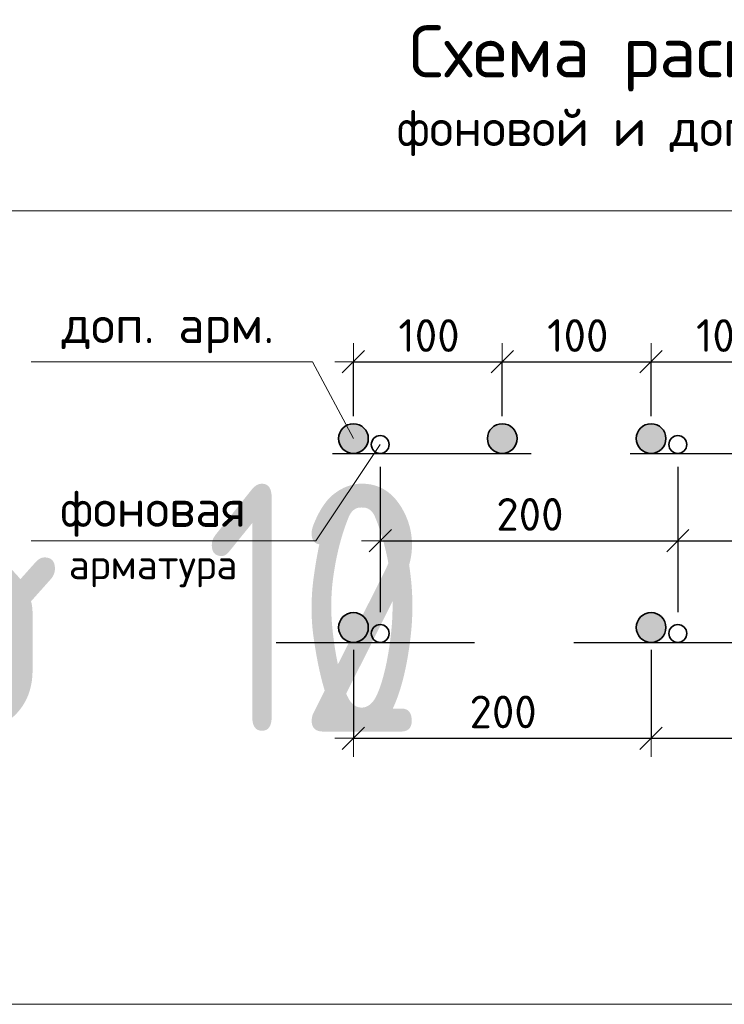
# Model space of a CAD drawing. Header units: metres. Extents: x -38 to 97, y -15 to 21.
# Tile 101 of 111: x 75.806 to 76.516, y 7.672 to 8.665. Entities that reach past the tile are written whole.
import ezdxf

# ---------------------------------------------------------------- set-up
doc = ezdxf.new("R2010")
doc.units = ezdxf.units.M
doc.header["$PDMODE"] = 65
doc.linetypes.add('______2', pattern=[0.27, 0.2, -0.07])
doc.layers.add('XR$4$_3898', color=7, linetype='Continuous')
doc.layers.add('XR$6$_3898', color=7, linetype='Continuous')
doc.layers.add('XR$4$Размерная линия_ общее', color=7, linetype='Continuous', lineweight=13)
doc.layers.add('XR$6$Размерная линия_ общее', color=7, linetype='Continuous', lineweight=13)
doc.styles.add('ISOCPEUR', font='txt')
doc.dimstyles.new('DIMSTYLE_10', dxfattribs={"dimtxt": 0.033, "dimasz": 0.0375, "dimexe": 0, "dimexo": 0, "dimgap": 0.0165, "dimtad": 2, "dimdec": 0, "dimlfac": 1000, "dimrnd": 1, "dimzin": 12, "dimdsep": 46, "dimtxsty": 'ISOCPEUR', "dimblk1": 'ALL_ML_STRICH', "dimblk2": 'ALL_ML_STRICH', "dimsah": 1, "dimcen": 0, "dimclrd": 7, "dimclre": 256, "dimclrt": 7, "dimadec": 0, "dimazin": 0, "dimtfac": 1, "dimtdec": 0, "dimtix": 1, "dimtmove": 2, "dimatfit": 3, "dimfxl": 0, "dimtzin": 0, "dimlwd": 0, "dimlwe": -3, "dimarcsym": 0})

# ---------------------------------------------------------------- blocks, each defined once
blk = doc.blocks.new('ALL_ML_STRICH')
at = {"color": 0, "linetype": 'ByBlock', "lineweight": -2}
for p, q in [((-0.3, -0.3), (0.3, 0.3)), ((0, -0.5), (0, 0.5)), ((-1, 0), (0.5, 0))]:
    blk.add_line(p, q, dxfattribs=at)
blk = doc.blocks.new('*D139')
at = {"layer": 'DEFPOINTS', "color": 7, "linetype": 'Continuous', "lineweight": 13, "transparency": 33554687}
for p in [(76.14196, 8.31961), (76.14196, 8.24218), (76.29196, 8.24218)]:
    blk.add_point(p, dxfattribs=at)
at = {"layer": 'XR$4$Размерная линия_ общее', "color": 253, "linetype": 'Continuous', "lineweight": -2, "true_color": 0xa0a0a0, "transparency": 33554687}
for p, q in [((76.14196, 8.26468), (76.14196, 8.31961)), ((76.29196, 8.26468), (76.29196, 8.31961))]:
    blk.add_line(p, q, dxfattribs=at)
at = {"layer": 'XR$4$Размерная линия_ общее', "color": 7, "linetype": 'Continuous', "lineweight": -2, "transparency": 33554687}
blk.add_line((76.14196, 8.31961), (76.29196, 8.31961), dxfattribs=at)
at = {"layer": 'XR$4$Размерная линия_ общее', "color": 7, "linetype": 'Continuous', "lineweight": 13, "transparency": 33554687, "xscale": 0.0375, "yscale": 0.0375, "zscale": 0.0375, "rotation": 180}
blk.add_blockref('ALL_ML_STRICH', (76.14196, 8.31961), dxfattribs=at)
at = {"layer": 'XR$4$Размерная линия_ общее', "color": 7, "linetype": 'Continuous', "lineweight": 13, "transparency": 33554687, "xscale": 0.0375, "yscale": 0.0375, "zscale": 0.0375}
blk.add_blockref('ALL_ML_STRICH', (76.29196, 8.31961), dxfattribs=at)
at = {"layer": 'XR$4$Размерная линия_ общее', "color": 7, "linetype": 'Continuous', "lineweight": 13, "transparency": 33554687, "insert": (76.18726, 8.36261), "char_height": 0.033, "width": 0.00165, "attachment_point": 1, "line_spacing_factor": 0.60241, "style": 'ISOCPEUR'}
blk.add_mtext('100', dxfattribs=at)
blk = doc.blocks.new('*D140')
at = {"layer": 'DEFPOINTS', "color": 7, "linetype": 'Continuous', "lineweight": 13, "transparency": 33554687}
for p in [(76.29196, 8.31961), (76.29196, 8.24218), (76.44196, 8.24218)]:
    blk.add_point(p, dxfattribs=at)
at = {"layer": 'XR$4$Размерная линия_ общее', "color": 253, "linetype": 'Continuous', "lineweight": -2, "true_color": 0xa0a0a0, "transparency": 33554687}
for p, q in [((76.29196, 8.26468), (76.29196, 8.31961)), ((76.44196, 8.26468), (76.44196, 8.31961))]:
    blk.add_line(p, q, dxfattribs=at)
at = {"layer": 'XR$4$Размерная линия_ общее', "color": 7, "linetype": 'Continuous', "lineweight": -2, "transparency": 33554687}
blk.add_line((76.29196, 8.31961), (76.44196, 8.31961), dxfattribs=at)
at = {"layer": 'XR$4$Размерная линия_ общее', "color": 7, "linetype": 'Continuous', "lineweight": 13, "transparency": 33554687, "xscale": 0.0375, "yscale": 0.0375, "zscale": 0.0375, "rotation": 180}
blk.add_blockref('ALL_ML_STRICH', (76.29196, 8.31961), dxfattribs=at)
at = {"layer": 'XR$4$Размерная линия_ общее', "color": 7, "linetype": 'Continuous', "lineweight": 13, "transparency": 33554687, "xscale": 0.0375, "yscale": 0.0375, "zscale": 0.0375}
blk.add_blockref('ALL_ML_STRICH', (76.44196, 8.31961), dxfattribs=at)
at = {"layer": 'XR$4$Размерная линия_ общее', "color": 7, "linetype": 'Continuous', "lineweight": 13, "transparency": 33554687, "insert": (76.33726, 8.36261), "char_height": 0.033, "width": 0.00165, "attachment_point": 1, "line_spacing_factor": 0.60241, "style": 'ISOCPEUR'}
blk.add_mtext('100', dxfattribs=at)
blk = doc.blocks.new('*D141')
at = {"layer": 'DEFPOINTS', "color": 7, "linetype": 'Continuous', "lineweight": 13, "transparency": 33554687}
for p in [(76.44196, 8.31961), (76.44196, 8.24218), (76.59196, 8.24218)]:
    blk.add_point(p, dxfattribs=at)
at = {"layer": 'XR$4$Размерная линия_ общее', "color": 253, "linetype": 'Continuous', "lineweight": -2, "true_color": 0xa0a0a0, "transparency": 33554687}
for p, q in [((76.44196, 8.26468), (76.44196, 8.31961)), ((76.59196, 8.26468), (76.59196, 8.31961))]:
    blk.add_line(p, q, dxfattribs=at)
at = {"layer": 'XR$4$Размерная линия_ общее', "color": 7, "linetype": 'Continuous', "lineweight": -2, "transparency": 33554687}
blk.add_line((76.44196, 8.31961), (76.59196, 8.31961), dxfattribs=at)
at = {"layer": 'XR$4$Размерная линия_ общее', "color": 7, "linetype": 'Continuous', "lineweight": 13, "transparency": 33554687, "xscale": 0.0375, "yscale": 0.0375, "zscale": 0.0375, "rotation": 180}
blk.add_blockref('ALL_ML_STRICH', (76.44196, 8.31961), dxfattribs=at)
at = {"layer": 'XR$4$Размерная линия_ общее', "color": 7, "linetype": 'Continuous', "lineweight": 13, "transparency": 33554687, "xscale": 0.0375, "yscale": 0.0375, "zscale": 0.0375}
blk.add_blockref('ALL_ML_STRICH', (76.59196, 8.31961), dxfattribs=at)
at = {"layer": 'XR$4$Размерная линия_ общее', "color": 7, "linetype": 'Continuous', "lineweight": 13, "transparency": 33554687, "insert": (76.48726, 8.36261), "char_height": 0.033, "width": 0.00165, "attachment_point": 1, "line_spacing_factor": 0.60241, "style": 'ISOCPEUR'}
blk.add_mtext('100', dxfattribs=at)
blk = doc.blocks.new('*D145')
at = {"layer": 'DEFPOINTS', "color": 7, "linetype": 'Continuous', "lineweight": 13, "transparency": 33554687}
for p in [(76.16896, 8.23618), (76.46896, 8.23618), (76.16896, 8.13924)]:
    blk.add_point(p, dxfattribs=at)
at = {"layer": 'XR$4$Размерная линия_ общее', "color": 253, "linetype": 'Continuous', "lineweight": -2, "true_color": 0xa0a0a0, "transparency": 33554687}
for p, q in [((76.16896, 8.21368), (76.16896, 8.13924)), ((76.46896, 8.21368), (76.46896, 8.13924))]:
    blk.add_line(p, q, dxfattribs=at)
at = {"layer": 'XR$4$Размерная линия_ общее', "color": 7, "linetype": 'Continuous', "lineweight": -2, "transparency": 33554687}
blk.add_line((76.16896, 8.13924), (76.46896, 8.13924), dxfattribs=at)
at = {"layer": 'XR$4$Размерная линия_ общее', "color": 7, "linetype": 'Continuous', "lineweight": 13, "transparency": 33554687, "xscale": 0.0375, "yscale": 0.0375, "zscale": 0.0375, "rotation": 180}
blk.add_blockref('ALL_ML_STRICH', (76.16896, 8.13924), dxfattribs=at)
at = {"layer": 'XR$4$Размерная линия_ общее', "color": 7, "linetype": 'Continuous', "lineweight": 13, "transparency": 33554687, "xscale": 0.0375, "yscale": 0.0375, "zscale": 0.0375}
blk.add_blockref('ALL_ML_STRICH', (76.46896, 8.13924), dxfattribs=at)
at = {"layer": 'XR$4$Размерная линия_ общее', "color": 7, "linetype": 'Continuous', "lineweight": 13, "transparency": 33554687, "insert": (76.28596, 8.18224), "char_height": 0.033, "width": 0.00165, "attachment_point": 1, "line_spacing_factor": 0.60241, "style": 'ISOCPEUR'}
blk.add_mtext('200', dxfattribs=at)
blk = doc.blocks.new('*D146')
at = {"layer": 'DEFPOINTS', "color": 7, "linetype": 'Continuous', "lineweight": 13, "transparency": 33554687}
for p in [(76.46896, 8.23618), (76.76896, 8.23618), (76.46896, 8.13924)]:
    blk.add_point(p, dxfattribs=at)
at = {"layer": 'XR$4$Размерная линия_ общее', "color": 253, "linetype": 'Continuous', "lineweight": -2, "true_color": 0xa0a0a0, "transparency": 33554687}
for p, q in [((76.46896, 8.21368), (76.46896, 8.13924)), ((76.76896, 8.21368), (76.76896, 8.13924))]:
    blk.add_line(p, q, dxfattribs=at)
at = {"layer": 'XR$4$Размерная линия_ общее', "color": 7, "linetype": 'Continuous', "lineweight": -2, "transparency": 33554687}
blk.add_line((76.46896, 8.13924), (76.76896, 8.13924), dxfattribs=at)
at = {"layer": 'XR$4$Размерная линия_ общее', "color": 7, "linetype": 'Continuous', "lineweight": 13, "transparency": 33554687, "xscale": 0.0375, "yscale": 0.0375, "zscale": 0.0375, "rotation": 180}
blk.add_blockref('ALL_ML_STRICH', (76.46896, 8.13924), dxfattribs=at)
at = {"layer": 'XR$4$Размерная линия_ общее', "color": 7, "linetype": 'Continuous', "lineweight": 13, "transparency": 33554687, "xscale": 0.0375, "yscale": 0.0375, "zscale": 0.0375}
blk.add_blockref('ALL_ML_STRICH', (76.76896, 8.13924), dxfattribs=at)
at = {"layer": 'XR$4$Размерная линия_ общее', "color": 7, "linetype": 'Continuous', "lineweight": 13, "transparency": 33554687, "insert": (76.58596, 8.18224), "char_height": 0.033, "width": 0.00165, "attachment_point": 1, "line_spacing_factor": 0.60241, "style": 'ISOCPEUR'}
blk.add_mtext('200', dxfattribs=at)
blk = doc.blocks.new('*D148')
at = {"layer": 'DEFPOINTS', "color": 7, "linetype": 'Continuous', "lineweight": 13, "transparency": 33554687}
for p in [(76.14196, 8.05168), (76.44196, 8.05168), (76.14196, 7.94007)]:
    blk.add_point(p, dxfattribs=at)
at = {"layer": 'XR$4$Размерная линия_ общее', "color": 253, "linetype": 'Continuous', "lineweight": -2, "true_color": 0xa0a0a0, "transparency": 33554687}
for p, q in [((76.14196, 8.02918), (76.14196, 7.94007)), ((76.44196, 8.02918), (76.44196, 7.94007))]:
    blk.add_line(p, q, dxfattribs=at)
at = {"layer": 'XR$4$Размерная линия_ общее', "color": 7, "linetype": 'Continuous', "lineweight": -2, "transparency": 33554687}
blk.add_line((76.14196, 7.94007), (76.44196, 7.94007), dxfattribs=at)
at = {"layer": 'XR$4$Размерная линия_ общее', "color": 7, "linetype": 'Continuous', "lineweight": 13, "transparency": 33554687, "xscale": 0.0375, "yscale": 0.0375, "zscale": 0.0375, "rotation": 180}
blk.add_blockref('ALL_ML_STRICH', (76.14196, 7.94007), dxfattribs=at)
at = {"layer": 'XR$4$Размерная линия_ общее', "color": 7, "linetype": 'Continuous', "lineweight": 13, "transparency": 33554687, "xscale": 0.0375, "yscale": 0.0375, "zscale": 0.0375}
blk.add_blockref('ALL_ML_STRICH', (76.44196, 7.94007), dxfattribs=at)
at = {"layer": 'XR$4$Размерная линия_ общее', "color": 7, "linetype": 'Continuous', "lineweight": 13, "transparency": 33554687, "insert": (76.25896, 7.98307), "char_height": 0.033, "width": 0.00165, "attachment_point": 1, "line_spacing_factor": 0.60241, "style": 'ISOCPEUR'}
blk.add_mtext('200', dxfattribs=at)
blk = doc.blocks.new('*D149')
at = {"layer": 'DEFPOINTS', "color": 7, "linetype": 'Continuous', "lineweight": 13, "transparency": 33554687}
for p in [(76.44196, 8.05168), (76.74196, 8.05168), (76.44196, 7.94007)]:
    blk.add_point(p, dxfattribs=at)
at = {"layer": 'XR$4$Размерная линия_ общее', "color": 253, "linetype": 'Continuous', "lineweight": -2, "true_color": 0xa0a0a0, "transparency": 33554687}
for p, q in [((76.44196, 8.02918), (76.44196, 7.94007)), ((76.74196, 8.02918), (76.74196, 7.94007))]:
    blk.add_line(p, q, dxfattribs=at)
at = {"layer": 'XR$4$Размерная линия_ общее', "color": 7, "linetype": 'Continuous', "lineweight": -2, "transparency": 33554687}
blk.add_line((76.44196, 7.94007), (76.74196, 7.94007), dxfattribs=at)
at = {"layer": 'XR$4$Размерная линия_ общее', "color": 7, "linetype": 'Continuous', "lineweight": 13, "transparency": 33554687, "xscale": 0.0375, "yscale": 0.0375, "zscale": 0.0375, "rotation": 180}
blk.add_blockref('ALL_ML_STRICH', (76.44196, 7.94007), dxfattribs=at)
at = {"layer": 'XR$4$Размерная линия_ общее', "color": 7, "linetype": 'Continuous', "lineweight": 13, "transparency": 33554687, "xscale": 0.0375, "yscale": 0.0375, "zscale": 0.0375}
blk.add_blockref('ALL_ML_STRICH', (76.74196, 7.94007), dxfattribs=at)
at = {"layer": 'XR$4$Размерная линия_ общее', "color": 7, "linetype": 'Continuous', "lineweight": 13, "transparency": 33554687, "insert": (76.55896, 7.98307), "char_height": 0.033, "width": 0.00165, "attachment_point": 1, "line_spacing_factor": 0.60241, "style": 'ISOCPEUR'}
blk.add_mtext('200', dxfattribs=at)
blk = doc.blocks.new('*D456')
at = {"layer": 'DEFPOINTS', "color": 7, "linetype": 'Continuous', "lineweight": 13, "transparency": 33554687}
for p in [(76.14196, 8.31961), (76.14196, 8.24218), (76.29196, 8.24218)]:
    blk.add_point(p, dxfattribs=at)
at = {"layer": 'XR$6$Размерная линия_ общее', "color": 253, "linetype": 'Continuous', "lineweight": -2, "true_color": 0xa0a0a0, "transparency": 33554687}
for p, q in [((76.14196, 8.26468), (76.14196, 8.31961)), ((76.29196, 8.26468), (76.29196, 8.31961))]:
    blk.add_line(p, q, dxfattribs=at)
at = {"layer": 'XR$6$Размерная линия_ общее', "color": 7, "linetype": 'Continuous', "lineweight": -2, "transparency": 33554687}
blk.add_line((76.14196, 8.31961), (76.29196, 8.31961), dxfattribs=at)
at = {"layer": 'XR$6$Размерная линия_ общее', "color": 7, "linetype": 'Continuous', "lineweight": 13, "transparency": 33554687, "xscale": 0.0375, "yscale": 0.0375, "zscale": 0.0375, "rotation": 180}
blk.add_blockref('ALL_ML_STRICH', (76.14196, 8.31961), dxfattribs=at)
at = {"layer": 'XR$6$Размерная линия_ общее', "color": 7, "linetype": 'Continuous', "lineweight": 13, "transparency": 33554687, "xscale": 0.0375, "yscale": 0.0375, "zscale": 0.0375}
blk.add_blockref('ALL_ML_STRICH', (76.29196, 8.31961), dxfattribs=at)
at = {"layer": 'XR$6$Размерная линия_ общее', "color": 7, "linetype": 'Continuous', "lineweight": 13, "transparency": 33554687, "insert": (76.18726, 8.36261), "char_height": 0.033, "width": 0.00165, "attachment_point": 1, "line_spacing_factor": 0.60241, "style": 'ISOCPEUR'}
blk.add_mtext('100', dxfattribs=at)
blk = doc.blocks.new('*D457')
at = {"layer": 'DEFPOINTS', "color": 7, "linetype": 'Continuous', "lineweight": 13, "transparency": 33554687}
for p in [(76.29196, 8.31961), (76.29196, 8.24218), (76.44196, 8.24218)]:
    blk.add_point(p, dxfattribs=at)
at = {"layer": 'XR$6$Размерная линия_ общее', "color": 253, "linetype": 'Continuous', "lineweight": -2, "true_color": 0xa0a0a0, "transparency": 33554687}
for p, q in [((76.29196, 8.26468), (76.29196, 8.31961)), ((76.44196, 8.26468), (76.44196, 8.31961))]:
    blk.add_line(p, q, dxfattribs=at)
at = {"layer": 'XR$6$Размерная линия_ общее', "color": 7, "linetype": 'Continuous', "lineweight": -2, "transparency": 33554687}
blk.add_line((76.29196, 8.31961), (76.44196, 8.31961), dxfattribs=at)
at = {"layer": 'XR$6$Размерная линия_ общее', "color": 7, "linetype": 'Continuous', "lineweight": 13, "transparency": 33554687, "xscale": 0.0375, "yscale": 0.0375, "zscale": 0.0375, "rotation": 180}
blk.add_blockref('ALL_ML_STRICH', (76.29196, 8.31961), dxfattribs=at)
at = {"layer": 'XR$6$Размерная линия_ общее', "color": 7, "linetype": 'Continuous', "lineweight": 13, "transparency": 33554687, "xscale": 0.0375, "yscale": 0.0375, "zscale": 0.0375}
blk.add_blockref('ALL_ML_STRICH', (76.44196, 8.31961), dxfattribs=at)
at = {"layer": 'XR$6$Размерная линия_ общее', "color": 7, "linetype": 'Continuous', "lineweight": 13, "transparency": 33554687, "insert": (76.33726, 8.36261), "char_height": 0.033, "width": 0.00165, "attachment_point": 1, "line_spacing_factor": 0.60241, "style": 'ISOCPEUR'}
blk.add_mtext('100', dxfattribs=at)
blk = doc.blocks.new('*D458')
at = {"layer": 'DEFPOINTS', "color": 7, "linetype": 'Continuous', "lineweight": 13, "transparency": 33554687}
for p in [(76.44196, 8.31961), (76.44196, 8.24218), (76.59196, 8.24218)]:
    blk.add_point(p, dxfattribs=at)
at = {"layer": 'XR$6$Размерная линия_ общее', "color": 253, "linetype": 'Continuous', "lineweight": -2, "true_color": 0xa0a0a0, "transparency": 33554687}
for p, q in [((76.44196, 8.26468), (76.44196, 8.31961)), ((76.59196, 8.26468), (76.59196, 8.31961))]:
    blk.add_line(p, q, dxfattribs=at)
at = {"layer": 'XR$6$Размерная линия_ общее', "color": 7, "linetype": 'Continuous', "lineweight": -2, "transparency": 33554687}
blk.add_line((76.44196, 8.31961), (76.59196, 8.31961), dxfattribs=at)
at = {"layer": 'XR$6$Размерная линия_ общее', "color": 7, "linetype": 'Continuous', "lineweight": 13, "transparency": 33554687, "xscale": 0.0375, "yscale": 0.0375, "zscale": 0.0375, "rotation": 180}
blk.add_blockref('ALL_ML_STRICH', (76.44196, 8.31961), dxfattribs=at)
at = {"layer": 'XR$6$Размерная линия_ общее', "color": 7, "linetype": 'Continuous', "lineweight": 13, "transparency": 33554687, "xscale": 0.0375, "yscale": 0.0375, "zscale": 0.0375}
blk.add_blockref('ALL_ML_STRICH', (76.59196, 8.31961), dxfattribs=at)
at = {"layer": 'XR$6$Размерная линия_ общее', "color": 7, "linetype": 'Continuous', "lineweight": 13, "transparency": 33554687, "insert": (76.48726, 8.36261), "char_height": 0.033, "width": 0.00165, "attachment_point": 1, "line_spacing_factor": 0.60241, "style": 'ISOCPEUR'}
blk.add_mtext('100', dxfattribs=at)
blk = doc.blocks.new('*D462')
at = {"layer": 'DEFPOINTS', "color": 7, "linetype": 'Continuous', "lineweight": 13, "transparency": 33554687}
for p in [(76.16896, 8.23618), (76.46896, 8.23618), (76.16896, 8.13924)]:
    blk.add_point(p, dxfattribs=at)
at = {"layer": 'XR$6$Размерная линия_ общее', "color": 253, "linetype": 'Continuous', "lineweight": -2, "true_color": 0xa0a0a0, "transparency": 33554687}
for p, q in [((76.16896, 8.21368), (76.16896, 8.13924)), ((76.46896, 8.21368), (76.46896, 8.13924))]:
    blk.add_line(p, q, dxfattribs=at)
at = {"layer": 'XR$6$Размерная линия_ общее', "color": 7, "linetype": 'Continuous', "lineweight": -2, "transparency": 33554687}
blk.add_line((76.16896, 8.13924), (76.46896, 8.13924), dxfattribs=at)
at = {"layer": 'XR$6$Размерная линия_ общее', "color": 7, "linetype": 'Continuous', "lineweight": 13, "transparency": 33554687, "xscale": 0.0375, "yscale": 0.0375, "zscale": 0.0375, "rotation": 180}
blk.add_blockref('ALL_ML_STRICH', (76.16896, 8.13924), dxfattribs=at)
at = {"layer": 'XR$6$Размерная линия_ общее', "color": 7, "linetype": 'Continuous', "lineweight": 13, "transparency": 33554687, "xscale": 0.0375, "yscale": 0.0375, "zscale": 0.0375}
blk.add_blockref('ALL_ML_STRICH', (76.46896, 8.13924), dxfattribs=at)
at = {"layer": 'XR$6$Размерная линия_ общее', "color": 7, "linetype": 'Continuous', "lineweight": 13, "transparency": 33554687, "insert": (76.28596, 8.18224), "char_height": 0.033, "width": 0.00165, "attachment_point": 1, "line_spacing_factor": 0.60241, "style": 'ISOCPEUR'}
blk.add_mtext('200', dxfattribs=at)
blk = doc.blocks.new('*D463')
at = {"layer": 'DEFPOINTS', "color": 7, "linetype": 'Continuous', "lineweight": 13, "transparency": 33554687}
for p in [(76.46896, 8.23618), (76.76896, 8.23618), (76.46896, 8.13924)]:
    blk.add_point(p, dxfattribs=at)
at = {"layer": 'XR$6$Размерная линия_ общее', "color": 253, "linetype": 'Continuous', "lineweight": -2, "true_color": 0xa0a0a0, "transparency": 33554687}
for p, q in [((76.46896, 8.21368), (76.46896, 8.13924)), ((76.76896, 8.21368), (76.76896, 8.13924))]:
    blk.add_line(p, q, dxfattribs=at)
at = {"layer": 'XR$6$Размерная линия_ общее', "color": 7, "linetype": 'Continuous', "lineweight": -2, "transparency": 33554687}
blk.add_line((76.46896, 8.13924), (76.76896, 8.13924), dxfattribs=at)
at = {"layer": 'XR$6$Размерная линия_ общее', "color": 7, "linetype": 'Continuous', "lineweight": 13, "transparency": 33554687, "xscale": 0.0375, "yscale": 0.0375, "zscale": 0.0375, "rotation": 180}
blk.add_blockref('ALL_ML_STRICH', (76.46896, 8.13924), dxfattribs=at)
at = {"layer": 'XR$6$Размерная линия_ общее', "color": 7, "linetype": 'Continuous', "lineweight": 13, "transparency": 33554687, "xscale": 0.0375, "yscale": 0.0375, "zscale": 0.0375}
blk.add_blockref('ALL_ML_STRICH', (76.76896, 8.13924), dxfattribs=at)
at = {"layer": 'XR$6$Размерная линия_ общее', "color": 7, "linetype": 'Continuous', "lineweight": 13, "transparency": 33554687, "insert": (76.58596, 8.18224), "char_height": 0.033, "width": 0.00165, "attachment_point": 1, "line_spacing_factor": 0.60241, "style": 'ISOCPEUR'}
blk.add_mtext('200', dxfattribs=at)
blk = doc.blocks.new('*D465')
at = {"layer": 'DEFPOINTS', "color": 7, "linetype": 'Continuous', "lineweight": 13, "transparency": 33554687}
for p in [(76.14196, 8.05168), (76.44196, 8.05168), (76.14196, 7.94007)]:
    blk.add_point(p, dxfattribs=at)
at = {"layer": 'XR$6$Размерная линия_ общее', "color": 253, "linetype": 'Continuous', "lineweight": -2, "true_color": 0xa0a0a0, "transparency": 33554687}
for p, q in [((76.14196, 8.02918), (76.14196, 7.94007)), ((76.44196, 8.02918), (76.44196, 7.94007))]:
    blk.add_line(p, q, dxfattribs=at)
at = {"layer": 'XR$6$Размерная линия_ общее', "color": 7, "linetype": 'Continuous', "lineweight": -2, "transparency": 33554687}
blk.add_line((76.14196, 7.94007), (76.44196, 7.94007), dxfattribs=at)
at = {"layer": 'XR$6$Размерная линия_ общее', "color": 7, "linetype": 'Continuous', "lineweight": 13, "transparency": 33554687, "xscale": 0.0375, "yscale": 0.0375, "zscale": 0.0375, "rotation": 180}
blk.add_blockref('ALL_ML_STRICH', (76.14196, 7.94007), dxfattribs=at)
at = {"layer": 'XR$6$Размерная линия_ общее', "color": 7, "linetype": 'Continuous', "lineweight": 13, "transparency": 33554687, "xscale": 0.0375, "yscale": 0.0375, "zscale": 0.0375}
blk.add_blockref('ALL_ML_STRICH', (76.44196, 7.94007), dxfattribs=at)
at = {"layer": 'XR$6$Размерная линия_ общее', "color": 7, "linetype": 'Continuous', "lineweight": 13, "transparency": 33554687, "insert": (76.25896, 7.98307), "char_height": 0.033, "width": 0.00165, "attachment_point": 1, "line_spacing_factor": 0.60241, "style": 'ISOCPEUR'}
blk.add_mtext('200', dxfattribs=at)
blk = doc.blocks.new('*D466')
at = {"layer": 'DEFPOINTS', "color": 7, "linetype": 'Continuous', "lineweight": 13, "transparency": 33554687}
for p in [(76.44196, 8.05168), (76.74196, 8.05168), (76.44196, 7.94007)]:
    blk.add_point(p, dxfattribs=at)
at = {"layer": 'XR$6$Размерная линия_ общее', "color": 253, "linetype": 'Continuous', "lineweight": -2, "true_color": 0xa0a0a0, "transparency": 33554687}
for p, q in [((76.44196, 8.02918), (76.44196, 7.94007)), ((76.74196, 8.02918), (76.74196, 7.94007))]:
    blk.add_line(p, q, dxfattribs=at)
at = {"layer": 'XR$6$Размерная линия_ общее', "color": 7, "linetype": 'Continuous', "lineweight": -2, "transparency": 33554687}
blk.add_line((76.44196, 7.94007), (76.74196, 7.94007), dxfattribs=at)
at = {"layer": 'XR$6$Размерная линия_ общее', "color": 7, "linetype": 'Continuous', "lineweight": 13, "transparency": 33554687, "xscale": 0.0375, "yscale": 0.0375, "zscale": 0.0375, "rotation": 180}
blk.add_blockref('ALL_ML_STRICH', (76.44196, 7.94007), dxfattribs=at)
at = {"layer": 'XR$6$Размерная линия_ общее', "color": 7, "linetype": 'Continuous', "lineweight": 13, "transparency": 33554687, "xscale": 0.0375, "yscale": 0.0375, "zscale": 0.0375}
blk.add_blockref('ALL_ML_STRICH', (76.74196, 7.94007), dxfattribs=at)
at = {"layer": 'XR$6$Размерная линия_ общее', "color": 7, "linetype": 'Continuous', "lineweight": 13, "transparency": 33554687, "insert": (76.55896, 7.98307), "char_height": 0.033, "width": 0.00165, "attachment_point": 1, "line_spacing_factor": 0.60241, "style": 'ISOCPEUR'}
blk.add_mtext('200', dxfattribs=at)

msp = doc.modelspace()

# ---------------------------------------------------------------- hatches: boundary and pattern name
at = {"linetype": 'Continuous', "lineweight": 25, "true_color": 0xa2a2a2, "transparency": 33554687}
for points in [[(76.15386, 8.25131), (76.15257, 8.25278), (76.1511, 8.25408), (76.14946, 8.25517), (76.1477, 8.25603), (76.14585, 8.25667), (76.14392, 8.25705), (76.14196, 8.25718), (76.14001, 8.25705), (76.13808, 8.25667), (76.13622, 8.25603), (76.13446, 8.25517), (76.13283, 8.25408), (76.13136, 8.25278), (76.13006, 8.25131), (76.12897, 8.24968), (76.12811, 8.24792), (76.12748, 8.24606), (76.12709, 8.24413), (76.12696, 8.24218), (76.12709, 8.24022), (76.12748, 8.23829), (76.12811, 8.23644), (76.12897, 8.23468), (76.13006, 8.23305), (76.13136, 8.23157), (76.13283, 8.23028), (76.13446, 8.22919), (76.13622, 8.22832), (76.13808, 8.22769), (76.14001, 8.2273), (76.14196, 8.22718), (76.14392, 8.2273), (76.14585, 8.22769), (76.1477, 8.22832), (76.14946, 8.22919), (76.1511, 8.23028), (76.15257, 8.23157), (76.15386, 8.23305), (76.15495, 8.23468), (76.15582, 8.23644), (76.15645, 8.23829), (76.15684, 8.24022), (76.15696, 8.24218), (76.15684, 8.24413), (76.15645, 8.24606), (76.15582, 8.24792), (76.15495, 8.24968)], [(76.15386, 8.25131), (76.15257, 8.25278), (76.1511, 8.25408), (76.14946, 8.25517), (76.1477, 8.25603), (76.14585, 8.25667), (76.14392, 8.25705), (76.14196, 8.25718), (76.14001, 8.25705), (76.13808, 8.25667), (76.13622, 8.25603), (76.13446, 8.25517), (76.13283, 8.25408), (76.13136, 8.25278), (76.13006, 8.25131), (76.12897, 8.24968), (76.12811, 8.24792), (76.12748, 8.24606), (76.12709, 8.24413), (76.12696, 8.24218), (76.12709, 8.24022), (76.12748, 8.23829), (76.12811, 8.23644), (76.12897, 8.23468), (76.13006, 8.23305), (76.13136, 8.23157), (76.13283, 8.23028), (76.13446, 8.22919), (76.13622, 8.22832), (76.13808, 8.22769), (76.14001, 8.2273), (76.14196, 8.22718), (76.14392, 8.2273), (76.14585, 8.22769), (76.1477, 8.22832), (76.14946, 8.22919), (76.1511, 8.23028), (76.15257, 8.23157), (76.15386, 8.23305), (76.15495, 8.23468), (76.15582, 8.23644), (76.15645, 8.23829), (76.15684, 8.24022), (76.15696, 8.24218), (76.15684, 8.24413), (76.15645, 8.24606), (76.15582, 8.24792), (76.15495, 8.24968)], [(76.30386, 8.25131), (76.30257, 8.25278), (76.3011, 8.25408), (76.29946, 8.25517), (76.2977, 8.25603), (76.29585, 8.25667), (76.29392, 8.25705), (76.29196, 8.25718), (76.29001, 8.25705), (76.28808, 8.25667), (76.28622, 8.25603), (76.28446, 8.25517), (76.28283, 8.25408), (76.28136, 8.25278), (76.28006, 8.25131), (76.27897, 8.24968), (76.27811, 8.24792), (76.27748, 8.24606), (76.27709, 8.24413), (76.27696, 8.24218), (76.27709, 8.24022), (76.27748, 8.23829), (76.27811, 8.23644), (76.27897, 8.23468), (76.28006, 8.23305), (76.28136, 8.23157), (76.28283, 8.23028), (76.28446, 8.22919), (76.28622, 8.22832), (76.28808, 8.22769), (76.29001, 8.2273), (76.29196, 8.22718), (76.29392, 8.2273), (76.29585, 8.22769), (76.2977, 8.22832), (76.29946, 8.22919), (76.3011, 8.23028), (76.30257, 8.23157), (76.30386, 8.23305), (76.30495, 8.23468), (76.30582, 8.23644), (76.30645, 8.23829), (76.30684, 8.24022), (76.30696, 8.24218), (76.30684, 8.24413), (76.30645, 8.24606), (76.30582, 8.24792), (76.30495, 8.24968)], [(76.30386, 8.25131), (76.30257, 8.25278), (76.3011, 8.25408), (76.29946, 8.25517), (76.2977, 8.25603), (76.29585, 8.25667), (76.29392, 8.25705), (76.29196, 8.25718), (76.29001, 8.25705), (76.28808, 8.25667), (76.28622, 8.25603), (76.28446, 8.25517), (76.28283, 8.25408), (76.28136, 8.25278), (76.28006, 8.25131), (76.27897, 8.24968), (76.27811, 8.24792), (76.27748, 8.24606), (76.27709, 8.24413), (76.27696, 8.24218), (76.27709, 8.24022), (76.27748, 8.23829), (76.27811, 8.23644), (76.27897, 8.23468), (76.28006, 8.23305), (76.28136, 8.23157), (76.28283, 8.23028), (76.28446, 8.22919), (76.28622, 8.22832), (76.28808, 8.22769), (76.29001, 8.2273), (76.29196, 8.22718), (76.29392, 8.2273), (76.29585, 8.22769), (76.2977, 8.22832), (76.29946, 8.22919), (76.3011, 8.23028), (76.30257, 8.23157), (76.30386, 8.23305), (76.30495, 8.23468), (76.30582, 8.23644), (76.30645, 8.23829), (76.30684, 8.24022), (76.30696, 8.24218), (76.30684, 8.24413), (76.30645, 8.24606), (76.30582, 8.24792), (76.30495, 8.24968)], [(76.45386, 8.25131), (76.45257, 8.25278), (76.4511, 8.25408), (76.44946, 8.25517), (76.4477, 8.25603), (76.44585, 8.25667), (76.44392, 8.25705), (76.44196, 8.25718), (76.44001, 8.25705), (76.43808, 8.25667), (76.43622, 8.25603), (76.43446, 8.25517), (76.43283, 8.25408), (76.43136, 8.25278), (76.43006, 8.25131), (76.42897, 8.24968), (76.42811, 8.24792), (76.42748, 8.24606), (76.42709, 8.24413), (76.42696, 8.24218), (76.42709, 8.24022), (76.42748, 8.23829), (76.42811, 8.23644), (76.42897, 8.23468), (76.43006, 8.23305), (76.43136, 8.23157), (76.43283, 8.23028), (76.43446, 8.22919), (76.43622, 8.22832), (76.43808, 8.22769), (76.44001, 8.2273), (76.44196, 8.22718), (76.44392, 8.2273), (76.44585, 8.22769), (76.4477, 8.22832), (76.44946, 8.22919), (76.4511, 8.23028), (76.45257, 8.23157), (76.45386, 8.23305), (76.45495, 8.23468), (76.45582, 8.23644), (76.45645, 8.23829), (76.45684, 8.24022), (76.45696, 8.24218), (76.45684, 8.24413), (76.45645, 8.24606), (76.45582, 8.24792), (76.45495, 8.24968)], [(76.45386, 8.25131), (76.45257, 8.25278), (76.4511, 8.25408), (76.44946, 8.25517), (76.4477, 8.25603), (76.44585, 8.25667), (76.44392, 8.25705), (76.44196, 8.25718), (76.44001, 8.25705), (76.43808, 8.25667), (76.43622, 8.25603), (76.43446, 8.25517), (76.43283, 8.25408), (76.43136, 8.25278), (76.43006, 8.25131), (76.42897, 8.24968), (76.42811, 8.24792), (76.42748, 8.24606), (76.42709, 8.24413), (76.42696, 8.24218), (76.42709, 8.24022), (76.42748, 8.23829), (76.42811, 8.23644), (76.42897, 8.23468), (76.43006, 8.23305), (76.43136, 8.23157), (76.43283, 8.23028), (76.43446, 8.22919), (76.43622, 8.22832), (76.43808, 8.22769), (76.44001, 8.2273), (76.44196, 8.22718), (76.44392, 8.2273), (76.44585, 8.22769), (76.4477, 8.22832), (76.44946, 8.22919), (76.4511, 8.23028), (76.45257, 8.23157), (76.45386, 8.23305), (76.45495, 8.23468), (76.45582, 8.23644), (76.45645, 8.23829), (76.45684, 8.24022), (76.45696, 8.24218), (76.45684, 8.24413), (76.45645, 8.24606), (76.45582, 8.24792), (76.45495, 8.24968)], [(76.15386, 8.06081), (76.15257, 8.06228), (76.1511, 8.06358), (76.14946, 8.06467), (76.1477, 8.06553), (76.14585, 8.06617), (76.14392, 8.06655), (76.14196, 8.06668), (76.14001, 8.06655), (76.13808, 8.06617), (76.13622, 8.06553), (76.13446, 8.06467), (76.13283, 8.06358), (76.13136, 8.06228), (76.13006, 8.06081), (76.12897, 8.05918), (76.12811, 8.05742), (76.12748, 8.05556), (76.12709, 8.05363), (76.12696, 8.05168), (76.12709, 8.04972), (76.12748, 8.04779), (76.12811, 8.04594), (76.12897, 8.04418), (76.13006, 8.04255), (76.13136, 8.04107), (76.13283, 8.03978), (76.13446, 8.03869), (76.13622, 8.03782), (76.13808, 8.03719), (76.14001, 8.0368), (76.14196, 8.03668), (76.14392, 8.0368), (76.14585, 8.03719), (76.1477, 8.03782), (76.14946, 8.03869), (76.1511, 8.03978), (76.15257, 8.04107), (76.15386, 8.04255), (76.15495, 8.04418), (76.15582, 8.04594), (76.15645, 8.04779), (76.15684, 8.04972), (76.15696, 8.05168), (76.15684, 8.05363), (76.15645, 8.05556), (76.15582, 8.05742), (76.15495, 8.05918)], [(76.15386, 8.06081), (76.15257, 8.06228), (76.1511, 8.06358), (76.14946, 8.06467), (76.1477, 8.06553), (76.14585, 8.06617), (76.14392, 8.06655), (76.14196, 8.06668), (76.14001, 8.06655), (76.13808, 8.06617), (76.13622, 8.06553), (76.13446, 8.06467), (76.13283, 8.06358), (76.13136, 8.06228), (76.13006, 8.06081), (76.12897, 8.05918), (76.12811, 8.05742), (76.12748, 8.05556), (76.12709, 8.05363), (76.12696, 8.05168), (76.12709, 8.04972), (76.12748, 8.04779), (76.12811, 8.04594), (76.12897, 8.04418), (76.13006, 8.04255), (76.13136, 8.04107), (76.13283, 8.03978), (76.13446, 8.03869), (76.13622, 8.03782), (76.13808, 8.03719), (76.14001, 8.0368), (76.14196, 8.03668), (76.14392, 8.0368), (76.14585, 8.03719), (76.1477, 8.03782), (76.14946, 8.03869), (76.1511, 8.03978), (76.15257, 8.04107), (76.15386, 8.04255), (76.15495, 8.04418), (76.15582, 8.04594), (76.15645, 8.04779), (76.15684, 8.04972), (76.15696, 8.05168), (76.15684, 8.05363), (76.15645, 8.05556), (76.15582, 8.05742), (76.15495, 8.05918)], [(76.45386, 8.06081), (76.45257, 8.06228), (76.4511, 8.06358), (76.44946, 8.06467), (76.4477, 8.06553), (76.44585, 8.06617), (76.44392, 8.06655), (76.44196, 8.06668), (76.44001, 8.06655), (76.43808, 8.06617), (76.43622, 8.06553), (76.43446, 8.06467), (76.43283, 8.06358), (76.43136, 8.06228), (76.43006, 8.06081), (76.42897, 8.05918), (76.42811, 8.05742), (76.42748, 8.05556), (76.42709, 8.05363), (76.42696, 8.05168), (76.42709, 8.04972), (76.42748, 8.04779), (76.42811, 8.04594), (76.42897, 8.04418), (76.43006, 8.04255), (76.43136, 8.04107), (76.43283, 8.03978), (76.43446, 8.03869), (76.43622, 8.03782), (76.43808, 8.03719), (76.44001, 8.0368), (76.44196, 8.03668), (76.44392, 8.0368), (76.44585, 8.03719), (76.4477, 8.03782), (76.44946, 8.03869), (76.4511, 8.03978), (76.45257, 8.04107), (76.45386, 8.04255), (76.45495, 8.04418), (76.45582, 8.04594), (76.45645, 8.04779), (76.45684, 8.04972), (76.45696, 8.05168), (76.45684, 8.05363), (76.45645, 8.05556), (76.45582, 8.05742), (76.45495, 8.05918)], [(76.45386, 8.06081), (76.45257, 8.06228), (76.4511, 8.06358), (76.44946, 8.06467), (76.4477, 8.06553), (76.44585, 8.06617), (76.44392, 8.06655), (76.44196, 8.06668), (76.44001, 8.06655), (76.43808, 8.06617), (76.43622, 8.06553), (76.43446, 8.06467), (76.43283, 8.06358), (76.43136, 8.06228), (76.43006, 8.06081), (76.42897, 8.05918), (76.42811, 8.05742), (76.42748, 8.05556), (76.42709, 8.05363), (76.42696, 8.05168), (76.42709, 8.04972), (76.42748, 8.04779), (76.42811, 8.04594), (76.42897, 8.04418), (76.43006, 8.04255), (76.43136, 8.04107), (76.43283, 8.03978), (76.43446, 8.03869), (76.43622, 8.03782), (76.43808, 8.03719), (76.44001, 8.0368), (76.44196, 8.03668), (76.44392, 8.0368), (76.44585, 8.03719), (76.4477, 8.03782), (76.44946, 8.03869), (76.4511, 8.03978), (76.45257, 8.04107), (76.45386, 8.04255), (76.45495, 8.04418), (76.45582, 8.04594), (76.45645, 8.04779), (76.45684, 8.04972), (76.45696, 8.05168), (76.45684, 8.05363), (76.45645, 8.05556), (76.45582, 8.05742), (76.45495, 8.05918)]]:
    msp.add_hatch(color=253, dxfattribs=at).paths.add_polyline_path(points)

# ---------------------------------------------------------------- linework, layer by layer
at = {"color": 7, "linetype": 'Continuous', "lineweight": 13, "transparency": 33554687}
for p, q in [((86.41979, 8.47171), (67.91979, 8.47171)), ((86.41979, 8.47171), (67.91979, 8.47171)), ((86.41979, 7.67171), (67.91979, 7.67171)), ((86.41979, 7.67171), (67.91979, 7.67171))]:
    msp.add_line(p, q, dxfattribs=at)
at = {"color": 8, "linetype": '______2', "lineweight": -3, "true_color": 0x737373, "transparency": 33554687}
for p, q in [((76.12096, 8.22718), (77.11696, 8.22718)), ((76.12096, 8.22718), (77.11696, 8.22718)), ((76.06396, 8.03668), (77.11696, 8.03668)), ((76.06396, 8.03668), (77.11696, 8.03668))]:
    msp.add_line(p, q, dxfattribs=at)
at = {"color": 7, "linetype": 'Continuous', "lineweight": 13, "transparency": 33554687}
for points in [[(75.81694, 8.31961), (76.10053, 8.31961), (76.14196, 8.24218)], [(75.81694, 8.31961), (76.10053, 8.31961), (76.14196, 8.24218)], [(75.81694, 8.13924), (76.10395, 8.13924), (76.16896, 8.23618)], [(75.81694, 8.13924), (76.10395, 8.13924), (76.16896, 8.23618)]]:
    msp.add_lwpolyline(points, dxfattribs=at)
at = {"layer": 'XR$4$_3898', "color": 7, "linetype": 'Continuous', "lineweight": 35, "transparency": 33554687}
for centre, radius in [((76.14196, 8.24218), 0.015), ((76.29196, 8.24218), 0.015), ((76.44196, 8.24218), 0.015), ((76.16896, 8.23618), 0.009), ((76.46896, 8.23618), 0.009), ((76.14196, 8.05168), 0.015), ((76.44196, 8.05168), 0.015), ((76.16896, 8.04568), 0.009), ((76.46896, 8.04568), 0.009)]:
    msp.add_circle(centre, radius, dxfattribs=at)
at = {"layer": 'XR$4$Размерная линия_ общее', "color": 253, "linetype": 'Continuous', "lineweight": -3, "true_color": 0xa0a0a0, "transparency": 33554687}
for p, q in [((76.16896, 8.13924), (76.16896, 8.06724)), ((76.46896, 8.13924), (76.46896, 8.06724))]:
    msp.add_line(p, q, dxfattribs=at)
at = {"layer": 'XR$6$_3898', "color": 7, "linetype": 'Continuous', "lineweight": 35, "transparency": 33554687}
for centre, radius in [((76.14196, 8.24218), 0.015), ((76.29196, 8.24218), 0.015), ((76.44196, 8.24218), 0.015), ((76.16896, 8.23618), 0.009), ((76.46896, 8.23618), 0.009), ((76.14196, 8.05168), 0.015), ((76.44196, 8.05168), 0.015), ((76.16896, 8.04568), 0.009), ((76.46896, 8.04568), 0.009)]:
    msp.add_circle(centre, radius, dxfattribs=at)
at = {"layer": 'XR$6$Размерная линия_ общее', "color": 253, "linetype": 'Continuous', "lineweight": -3, "true_color": 0xa0a0a0, "transparency": 33554687}
for p, q in [((76.16896, 8.13924), (76.16896, 8.06724)), ((76.46896, 8.13924), (76.46896, 8.06724))]:
    msp.add_line(p, q, dxfattribs=at)

# ---------------------------------------------------------------- texts
at = {"color": 7, "linetype": 'Continuous', "lineweight": 13, "transparency": 33554687, "attachment_point": 2, "line_spacing_factor": 0.963855}
for s, insert, char_height, width in [('\\A1;{\\fISOCPEUR|i0|b0;\\H0.052500;\\W1.000000;\\C7;Схема раскладки стержней}\\P{\\fISOCPEUR|i0|b0;\\H0.037500;\\W1.000000;\\C7;фоновой и дополнительной арматуры}\\P', (76.64119, 8.65893), 0.0525, 1.2320438), ('\\A1;{\\fISOCPEUR|i0|b0;\\H0.052500;\\W1.000000;\\C7;Схема раскладки стержней}\\P{\\fISOCPEUR|i0|b0;\\H0.037500;\\W1.000000;\\C7;фоновой и дополнительной арматуры}\\P', (76.64119, 8.65893), 0.0525, 1.2320438), ('\\A1;{\\fISOCPEUR|i0|b0;\\H0.037500;\\W1.000000;\\C7;фоновая}\\P{\\fISOCPEUR|i0|b0;\\H0.030000;\\W1.000000;\\C7;арматура}\\P', (75.93994, 8.19064), 0.0375, 0.2237812), ('\\A1;{\\fISOCPEUR|i0|b0;\\H0.037500;\\W1.000000;\\C7;фоновая}\\P{\\fISOCPEUR|i0|b0;\\H0.030000;\\W1.000000;\\C7;арматура}\\P', (75.93994, 8.19064), 0.0375, 0.2237812)]:
    msp.add_mtext(s, dxfattribs=dict(at, insert=insert, char_height=char_height, width=width))
at = {"color": 7, "linetype": 'Continuous', "lineweight": 13, "transparency": 33554687, "insert": (75.95494, 8.35211), "char_height": 0.0375, "width": 0.2281034, "attachment_point": 5, "style": 'ISOCPEUR'}
msp.add_mtext('\\A1;{\\fISOCPEUR|i0|b0;\\H0.037500;\\W1.000000;\\C7;доп. арм.}\\P', dxfattribs=at)
msp.add_mtext('\\A1;{\\fISOCPEUR|i0|b0;\\H0.037500;\\W1.000000;\\C7;доп. арм.}\\P', dxfattribs=at)
at = {"color": 7, "linetype": 'Continuous', "lineweight": 35, "transparency": 33554687, "char_height": 0.25, "attachment_point": 7, "style": 'ISOCPEUR'}
for s, insert, width in [('\\W0.75;10', (75.99245, 7.94671), 0.3935674), ('\\W0.75;12', (75.99245, 7.94671), 0.3935674), ('\\W0.82;ø', (75.68169, 7.94671), 0.3272053), ('\\W0.82;ø', (75.68169, 7.94671), 0.3272053)]:
    msp.add_mtext(s, dxfattribs=dict(at, insert=insert, width=width))

# ---------------------------------------------------------------- dimensions: what is measured, and where the dimension line sits
at = {"layer": 'XR$4$Размерная линия_ общее', "color": 7, "linetype": 'Continuous', "lineweight": 13, "transparency": 33554687}
for base, p1, p2, text, picture, middle in [((76.29196, 8.31961), (76.14196, 8.26468), (76.29196, 8.26468), '100', '*D139', (76.21696, 8.33611)), ((76.44196, 8.31961), (76.29196, 8.26468), (76.44196, 8.26468), '100', '*D140', (76.36696, 8.33611)), ((76.59196, 8.31961), (76.44196, 8.26468), (76.59196, 8.26468), '100', '*D141', (76.51696, 8.33611)), ((76.46896, 8.13924), (76.16896, 8.21368), (76.46896, 8.21368), '200', '*D145', (76.31896, 8.15574)), ((76.76896, 8.13924), (76.46896, 8.21368), (76.76896, 8.21368), '200', '*D146', (76.61896, 8.15574)), ((76.44196, 7.94007), (76.14196, 8.02918), (76.44196, 8.02918), '200', '*D148', (76.29196, 7.95657)), ((76.74196, 7.94007), (76.44196, 8.02918), (76.74196, 8.02918), '200', '*D149', (76.59196, 7.95657))]:
    dim = msp.add_linear_dim(base=base, p1=p1, p2=p2, text=text, dimstyle='DIMSTYLE_10', override={"dimpost": '<>', "dimclrd": 7, "dimclre": 253, "dimclrt": 7, "dimlwd": 0, "dimlwe": 65533}, dxfattribs=at)
    dim.commit()
    dim.dimension.update_dxf_attribs({"geometry": picture, "text_midpoint": middle, "dimtype": 160})
at = {"layer": 'XR$6$Размерная линия_ общее', "color": 7, "linetype": 'Continuous', "lineweight": 13, "transparency": 33554687}
for base, p1, p2, text, picture, middle in [((76.29196, 8.31961), (76.14196, 8.26468), (76.29196, 8.26468), '100', '*D456', (76.21696, 8.33611)), ((76.44196, 8.31961), (76.29196, 8.26468), (76.44196, 8.26468), '100', '*D457', (76.36696, 8.33611)), ((76.59196, 8.31961), (76.44196, 8.26468), (76.59196, 8.26468), '100', '*D458', (76.51696, 8.33611)), ((76.46896, 8.13924), (76.16896, 8.21368), (76.46896, 8.21368), '200', '*D462', (76.31896, 8.15574)), ((76.76896, 8.13924), (76.46896, 8.21368), (76.76896, 8.21368), '200', '*D463', (76.61896, 8.15574)), ((76.44196, 7.94007), (76.14196, 8.02918), (76.44196, 8.02918), '200', '*D465', (76.29196, 7.95657)), ((76.74196, 7.94007), (76.44196, 8.02918), (76.74196, 8.02918), '200', '*D466', (76.59196, 7.95657))]:
    dim = msp.add_linear_dim(base=base, p1=p1, p2=p2, text=text, dimstyle='DIMSTYLE_10', override={"dimpost": '<>', "dimclrd": 7, "dimclre": 253, "dimclrt": 7, "dimlwd": 0, "dimlwe": 65533}, dxfattribs=at)
    dim.commit()
    dim.dimension.update_dxf_attribs({"geometry": picture, "text_midpoint": middle, "dimtype": 160})

doc.saveas('drawing.dxf')
